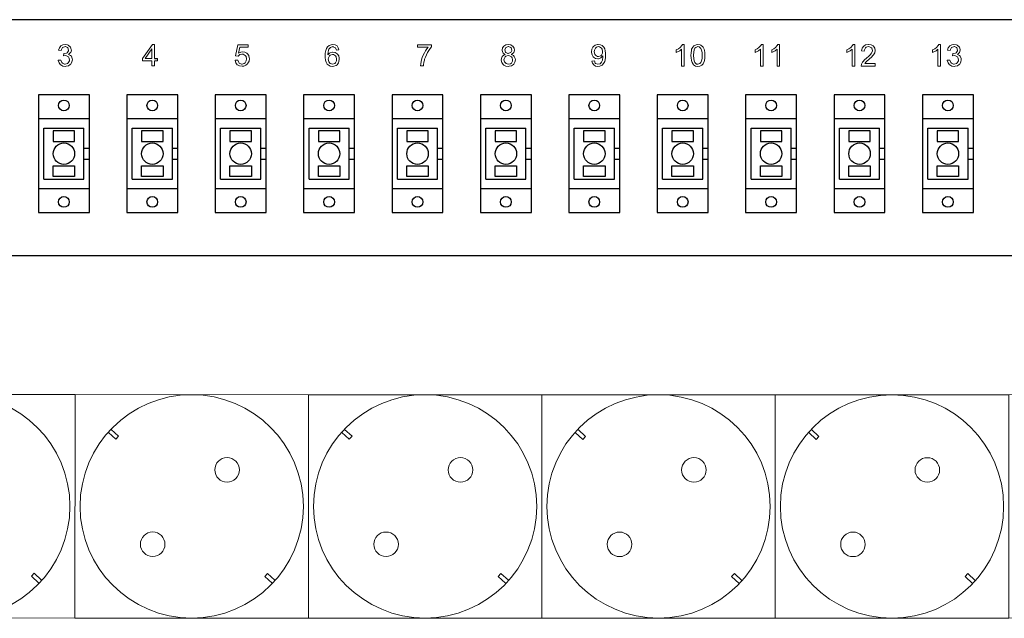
# Model space of a CAD drawing. Header units: millimetres. Extents: x 22250 to 51280, y -5012 to 7692.
# Tile 113 of 183: x 50445 to 50538, y 857 to 913. Entities that reach past the tile are written whole.
import ezdxf

# ---------------------------------------------------------------- set-up
doc = ezdxf.new("R2010")
doc.units = ezdxf.units.MM
doc.layers.add('00 CCTV IP - MIWI', color=10, linetype='Continuous')
doc.layers.add('BKT_szafy', color=7, linetype='Continuous', lineweight=5)

# ---------------------------------------------------------------- blocks, each defined once
blk = doc.blocks.new('Listwa zas 19   1U  6 gniazd DIN49441 wylacznik modul przep filtr')
at = {"layer": '00 CCTV IP - MIWI', "color": 234, "lineweight": 0}
blk.add_lwpolyline([(3144.05, -1960.54), (3144.05, -1960.54), (3144.05, -1960.54), (3144.05, -1960.54), (3622.65, -1960.54), (3622.65, -1960.54), (3622.65, -1960.54, 0.41425), (3624.65, -1958.54), (3624.65, -1958.54), (3624.65, -1918.54, 0.414021), (3622.65, -1916.54), (3622.65, -1916.54), (3144.05, -1916.54, 0.457803), (3142.05, -1918.54), (3142.05, -1918.54), (3142.05, -1958.64, 0.414214), (3144.05, -1960.54), (3144.05, -1960.54)], format="xyb", dxfattribs=at)
for points in [[(3170.7, -1960.54), (3216.7, -1960.54), (3216.7, -1916.54), (3170.7, -1916.54)], [(3216.7, -1960.54), (3262.7, -1960.54), (3262.7, -1916.54), (3216.7, -1916.54)], [(3262.7, -1960.54), (3308.7, -1960.54), (3308.7, -1916.54), (3262.7, -1916.54)], [(3308.7, -1960.54), (3354.7, -1960.54), (3354.7, -1916.54), (3308.7, -1916.54)], [(3354.7, -1960.54), (3400.7, -1960.54), (3400.7, -1916.54), (3354.7, -1916.54)]]:
    blk.add_lwpolyline(points, close=True, dxfattribs=at)
for points in [[(3223.29, -1923.97), (3224.76, -1925.33), (3225.3, -1924.74), (3223.83, -1923.38)], [(3269.29, -1923.97), (3270.76, -1925.33), (3271.3, -1924.74), (3269.83, -1923.38)], [(3315.29, -1923.97), (3316.76, -1925.33), (3317.3, -1924.74), (3315.83, -1923.38)], [(3361.29, -1923.97), (3362.76, -1925.33), (3363.3, -1924.74), (3361.83, -1923.38)], [(3209.57, -1953.69), (3208.1, -1952.33), (3208.64, -1951.74), (3210.11, -1953.1)], [(3255.57, -1953.69), (3254.1, -1952.33), (3254.64, -1951.74), (3256.11, -1953.1)], [(3301.57, -1953.69), (3300.1, -1952.33), (3300.64, -1951.74), (3302.11, -1953.1)], [(3347.57, -1953.69), (3346.1, -1952.33), (3346.64, -1951.74), (3348.11, -1953.1)], [(3393.57, -1953.69), (3392.1, -1952.33), (3392.64, -1951.74), (3394.11, -1953.1)]]:
    blk.add_lwpolyline(points, dxfattribs=at)
for centre, radius in [((3193.7, -1938.54), 22), ((3239.7, -1938.54), 22), ((3285.7, -1938.54), 22), ((3331.7, -1938.54), 22), ((3377.7, -1938.54), 22), ((3246.67, -1931.35), 2.42), ((3292.67, -1931.35), 2.42), ((3338.67, -1931.35), 2.42), ((3384.67, -1931.35), 2.42), ((3232.01, -1946.01), 2.42), ((3278.01, -1946.01), 2.42), ((3324.01, -1946.01), 2.42), ((3370.01, -1946.01), 2.42)]:
    blk.add_circle(centre, radius, dxfattribs=at)
blk = doc.blocks.new('BK11120191_widok')
for p, q in [((479, 44), (3, 44)), ((101.18, 36.78), (101.72, 36.78)), ((89, 25.5), (79.5, 25.5)), ((105.5, 25.5), (96, 25.5)), ((122, 25.5), (112.5, 25.5)), ((138.5, 25.5), (129, 25.5)), ((155, 25.5), (145.5, 25.5)), ((171.5, 25.5), (162, 25.5)), ((188, 25.5), (178.5, 25.5)), ((204.5, 25.5), (195, 25.5)), ((221, 25.5), (211.5, 25.5)), ((237.5, 25.5), (228, 25.5)), ((254, 25.5), (244.5, 25.5)), ((80.5, 14.25), (80.5, 23.75)), ((80.5, 23.75), (88, 23.75)), ((88, 14.25), (88, 23.75)), ((97, 14.25), (97, 23.75)), ((97, 23.75), (104.5, 23.75)), ((104.5, 14.25), (104.5, 23.75)), ((113.5, 14.25), (113.5, 23.75)), ((113.5, 23.75), (121, 23.75)), ((121, 14.25), (121, 23.75)), ((130, 14.25), (130, 23.75)), ((130, 23.75), (137.5, 23.75)), ((137.5, 14.25), (137.5, 23.75)), ((146.5, 14.25), (146.5, 23.75)), ((146.5, 23.75), (154, 23.75)), ((154, 14.25), (154, 23.75)), ((163, 14.25), (163, 23.75)), ((163, 23.75), (170.5, 23.75)), ((170.5, 14.25), (170.5, 23.75)), ((179.5, 14.25), (179.5, 23.75)), ((179.5, 23.75), (187, 23.75)), ((187, 14.25), (187, 23.75)), ((196, 14.25), (196, 23.75)), ((196, 23.75), (203.5, 23.75)), ((203.5, 14.25), (203.5, 23.75)), ((212.5, 14.25), (212.5, 23.75)), ((212.5, 23.75), (220, 23.75)), ((220, 14.25), (220, 23.75)), ((229, 14.25), (229, 23.75)), ((229, 23.75), (236.5, 23.75)), ((236.5, 14.25), (236.5, 23.75)), ((245.5, 14.25), (245.5, 23.75)), ((245.5, 23.75), (253, 23.75)), ((253, 14.25), (253, 23.75)), ((88, 20), (89, 20)), ((104.5, 20), (105.5, 20)), ((121, 20), (122, 20)), ((137.5, 20), (138.5, 20)), ((154, 20), (155, 20)), ((170.5, 20), (171.5, 20)), ((187, 20), (188, 20)), ((203.5, 20), (204.5, 20)), ((220, 20), (221, 20)), ((236.5, 20), (237.5, 20)), ((253, 20), (254, 20)), ((88, 18), (89, 18)), ((104.5, 18), (105.5, 18)), ((121, 18), (122, 18)), ((137.5, 18), (138.5, 18)), ((154, 18), (155, 18)), ((170.5, 18), (171.5, 18)), ((187, 18), (188, 18)), ((203.5, 18), (204.5, 18)), ((220, 18), (221, 18)), ((236.5, 18), (237.5, 18)), ((253, 18), (254, 18)), ((80.5, 14.25), (88, 14.25)), ((97, 14.25), (104.5, 14.25)), ((113.5, 14.25), (121, 14.25)), ((130, 14.25), (137.5, 14.25)), ((146.5, 14.25), (154, 14.25)), ((163, 14.25), (170.5, 14.25)), ((179.5, 14.25), (187, 14.25)), ((196, 14.25), (203.5, 14.25)), ((212.5, 14.25), (220, 14.25)), ((229, 14.25), (236.5, 14.25)), ((245.5, 14.25), (253, 14.25)), ((79.5, 12.5), (89, 12.5)), ((96, 12.5), (105.5, 12.5)), ((112.5, 12.5), (122, 12.5)), ((129, 12.5), (138.5, 12.5)), ((145.5, 12.5), (155, 12.5)), ((162, 12.5), (171.5, 12.5)), ((178.5, 12.5), (188, 12.5)), ((195, 12.5), (204.5, 12.5)), ((211.5, 12.5), (221, 12.5)), ((228, 12.5), (237.5, 12.5)), ((244.5, 12.5), (254, 12.5)), ((3, 0), (479, 0))]:
    blk.add_line(p, q)
at = {"color": 7, "lineweight": 0}
for p, q in [((83.41, 38.77), (83.26, 38.34)), ((83.67, 39.1), (83.41, 38.77)), ((84.05, 39.31), (83.67, 39.1)), ((83.67, 39.1), (83.67, 39.1)), ((83.79, 38.43), (84, 38.79)), ((84, 38.79), (84.06, 38.83)), ((84.46, 39.37), (84.05, 39.31)), ((84.06, 38.83), (84.48, 38.97)), ((84.91, 39.3), (84.46, 39.37)), ((84.48, 38.97), (84.55, 38.97)), ((84.55, 38.97), (84.94, 38.79)), ((85.07, 39.24), (84.91, 39.3)), ((84.94, 38.79), (84.98, 38.74)), ((84.98, 38.74), (85.13, 38.34)), ((85.42, 38.95), (85.07, 39.24)), ((85.49, 38.85), (85.42, 38.95)), ((85.63, 38.43), (85.49, 38.85)), ((100.78, 39.37), (98.95, 36.78)), ((101.18, 39.37), (100.78, 39.37)), ((101.18, 36.78), (101.18, 39.37)), ((116.69, 39.31), (116.3, 37.27)), ((118.67, 39.31), (116.69, 39.31)), ((116.87, 37.78), (117.08, 38.85)), ((117.08, 38.85), (118.67, 38.85)), ((118.67, 38.85), (118.67, 39.31)), ((133.27, 38.61), (133.13, 38.24)), ((133.45, 38.91), (133.27, 38.61)), ((133.77, 39.19), (133.45, 38.91)), ((133.73, 38.52), (134.01, 38.83)), ((134.16, 39.34), (133.77, 39.19)), ((134.01, 38.83), (134.43, 38.97)), ((134.46, 39.37), (134.16, 39.34)), ((134.43, 38.97), (134.53, 38.95)), ((134.91, 39.3), (134.46, 39.37)), ((134.53, 38.95), (134.92, 38.76)), ((135.23, 39.1), (134.91, 39.3)), ((134.92, 38.76), (134.92, 38.74)), ((134.92, 38.74), (135.1, 38.34)), ((135.47, 38.77), (135.23, 39.1)), ((135.59, 38.37), (135.47, 38.77)), ((152.86, 39.33), (150.28, 39.33)), ((150.28, 39.33), (150.28, 38.85)), ((150.28, 38.85), (152.23, 38.85)), ((152.02, 38.59), (151.77, 38.22)), ((152.23, 38.85), (152.02, 38.59)), ((152.35, 38.25), (152.6, 38.62)), ((152.6, 38.62), (152.86, 38.94)), ((152.86, 38.94), (152.86, 39.33)), ((166.13, 38.77), (166.04, 38.34)), ((166.36, 39.07), (166.13, 38.77)), ((166.71, 39.3), (166.36, 39.07)), ((166.55, 38.4), (166.73, 38.79)), ((167.16, 39.37), (166.71, 39.3)), ((166.73, 38.79), (166.79, 38.83)), ((166.79, 38.83), (167.19, 38.97)), ((167.19, 39.37), (167.16, 39.37)), ((167.64, 39.3), (167.19, 39.37)), ((167.19, 38.97), (167.26, 38.97)), ((167.26, 38.97), (167.67, 38.79)), ((168.01, 39.09), (167.64, 39.3)), ((167.67, 38.79), (167.71, 38.73)), ((167.71, 38.73), (167.85, 38.33)), ((168.02, 39.07), (168.01, 39.09)), ((168.28, 38.71), (168.02, 39.07)), ((168.35, 38.33), (168.28, 38.71)), ((182.97, 38.86), (182.79, 38.48)), ((183.09, 39), (182.97, 38.86)), ((183.43, 39.25), (183.09, 39)), ((183.27, 38.33), (183.48, 38.7)), ((183.85, 39.37), (183.43, 39.25)), ((183.48, 38.7), (183.64, 38.85)), ((183.64, 38.85), (184.04, 38.97)), ((183.98, 39.37), (183.85, 39.37)), ((184.42, 39.3), (183.98, 39.37)), ((184.04, 38.97), (184.21, 38.95)), ((184.21, 38.95), (184.58, 38.71)), ((184.7, 39.16), (184.42, 39.3)), ((184.58, 38.71), (184.73, 38.49)), ((185.01, 38.86), (184.7, 39.16)), ((185.19, 38.56), (185.01, 38.86)), ((198.95, 38.59), (198.55, 38.37)), ((199.28, 38.83), (198.95, 38.59)), ((199.59, 39.19), (199.28, 38.83)), ((199.71, 39.37), (199.59, 39.19)), ((200.02, 39.37), (199.71, 39.37)), ((200.02, 35.36), (200.02, 39.37)), ((201.63, 38.89), (201.42, 38.48)), ((201.85, 39.13), (201.63, 38.89)), ((202.24, 39.33), (201.85, 39.13)), ((201.9, 38.39), (202.03, 38.68)), ((202.03, 38.68), (202.18, 38.83)), ((202.18, 38.83), (202.57, 38.97)), ((202.58, 39.37), (202.24, 39.33)), ((202.57, 38.97), (202.81, 38.92)), ((203.03, 39.3), (202.58, 39.37)), ((202.81, 38.92), (203.15, 38.64)), ((203.15, 39.25), (203.03, 39.3)), ((203.48, 38.95), (203.15, 39.25)), ((203.15, 38.64), (203.15, 38.64)), ((203.15, 38.64), (203.28, 38.34)), ((203.55, 38.86), (203.48, 38.95)), ((203.73, 38.48), (203.55, 38.86)), ((213.67, 38.59), (213.26, 38.37)), ((213.98, 38.83), (213.67, 38.59)), ((214.31, 39.19), (213.98, 38.83)), ((214.43, 39.37), (214.31, 39.19)), ((214.74, 39.37), (214.43, 39.37)), ((214.74, 35.36), (214.74, 39.37)), ((216.77, 38.59), (216.38, 38.37)), ((217.09, 38.83), (216.77, 38.59)), ((217.41, 39.19), (217.09, 38.83)), ((217.53, 39.37), (217.41, 39.19)), ((217.84, 39.37), (217.53, 39.37)), ((217.84, 35.36), (217.84, 39.37)), ((230.78, 38.59), (230.38, 38.37)), ((231.11, 38.83), (230.78, 38.59)), ((231.42, 39.19), (231.11, 38.83)), ((231.54, 39.37), (231.42, 39.19)), ((231.85, 39.37), (231.54, 39.37)), ((231.85, 35.36), (231.85, 39.37)), ((233.25, 38.67), (233.15, 38.22)), ((233.48, 39.03), (233.25, 38.67)), ((233.54, 39.07), (233.48, 39.03)), ((233.89, 39.28), (233.54, 39.07)), ((233.67, 38.39), (233.86, 38.76)), ((233.86, 38.76), (234, 38.86)), ((234.34, 39.37), (233.89, 39.28)), ((234, 38.86), (234.43, 38.97)), ((234.44, 39.37), (234.34, 39.37)), ((234.43, 38.97), (234.59, 38.95)), ((234.91, 39.31), (234.44, 39.37)), ((234.59, 38.95), (234.98, 38.77)), ((235.28, 39.12), (234.91, 39.31)), ((234.98, 38.77), (235.06, 38.68)), ((235.06, 38.68), (235.18, 38.27)), ((235.35, 39.06), (235.28, 39.12)), ((235.61, 38.7), (235.35, 39.06)), ((235.68, 38.27), (235.61, 38.7)), ((246.81, 38.59), (246.4, 38.37)), ((247.12, 38.83), (246.81, 38.59)), ((247.45, 39.19), (247.12, 38.83)), ((247.55, 39.37), (247.45, 39.19)), ((247.88, 39.37), (247.55, 39.37)), ((247.88, 35.36), (247.88, 39.37)), ((249.32, 38.77), (249.18, 38.34)), ((249.59, 39.1), (249.32, 38.77)), ((249.97, 39.31), (249.59, 39.1)), ((249.59, 39.1), (249.59, 39.1)), ((249.71, 38.43), (249.92, 38.79)), ((249.92, 38.79), (249.98, 38.83)), ((250.38, 39.37), (249.97, 39.31)), ((249.98, 38.83), (250.4, 38.97)), ((250.83, 39.3), (250.38, 39.37)), ((250.4, 38.97), (250.47, 38.97)), ((250.47, 38.97), (250.86, 38.79)), ((250.99, 39.24), (250.83, 39.3)), ((250.86, 38.79), (250.9, 38.74)), ((250.9, 38.74), (251.05, 38.34)), ((251.34, 38.95), (250.99, 39.24)), ((251.41, 38.85), (251.34, 38.95)), ((251.55, 38.43), (251.41, 38.85)), ((83.26, 38.34), (83.75, 38.25)), ((83.75, 38.25), (83.79, 38.43)), ((84.24, 37.69), (84.18, 37.25)), ((84.18, 37.25), (84.52, 37.3)), ((84.31, 37.67), (84.24, 37.69)), ((84.75, 37.76), (84.31, 37.67)), ((84.52, 37.3), (84.72, 37.28)), ((84.72, 37.28), (85.09, 37.09)), ((84.88, 37.83), (84.75, 37.76)), ((85.12, 38.18), (84.88, 37.83)), ((85.09, 37.52), (85.18, 37.57)), ((85.49, 37.33), (85.09, 37.52)), ((85.09, 37.09), (85.19, 36.96)), ((85.13, 38.34), (85.12, 38.18)), ((85.18, 37.57), (85.49, 37.86)), ((85.19, 36.96), (85.31, 36.52)), ((85.49, 37.86), (85.52, 37.91)), ((85.64, 37.18), (85.49, 37.33)), ((85.52, 37.91), (85.64, 38.33)), ((85.64, 38.33), (85.63, 38.43)), ((85.8, 36.79), (85.64, 37.18)), ((85.83, 36.54), (85.8, 36.79)), ((98.95, 36.78), (98.95, 36.33)), ((99.44, 36.78), (100.69, 38.58)), ((99.44, 36.78), (100.69, 36.78)), ((100.69, 38.58), (100.69, 36.78)), ((101.72, 36.33), (101.72, 36.78)), ((116.3, 37.27), (116.77, 37.21)), ((116.77, 37.21), (117.06, 37.48)), ((117.27, 37.97), (116.87, 37.78)), ((117.06, 37.48), (117.48, 37.6)), ((117.62, 38.03), (117.27, 37.97)), ((117.48, 37.6), (117.73, 37.57)), ((118.05, 37.95), (117.62, 38.03)), ((117.73, 37.57), (118.11, 37.34)), ((118.42, 37.73), (118.05, 37.95)), ((118.11, 37.34), (118.26, 37.13)), ((118.26, 37.13), (118.35, 36.69)), ((118.49, 37.66), (118.42, 37.73)), ((118.75, 37.31), (118.49, 37.66)), ((118.85, 36.88), (118.75, 37.31)), ((118.87, 36.73), (118.85, 36.88)), ((133.04, 37.78), (133.01, 37.22)), ((133.01, 37.22), (133.03, 36.93)), ((133.03, 36.93), (133.09, 36.43)), ((133.13, 38.24), (133.04, 37.78)), ((133.5, 37.48), (133.55, 37.97)), ((133.82, 37.75), (133.5, 37.42)), ((133.5, 37.42), (133.5, 37.48)), ((133.55, 37.97), (133.64, 38.34)), ((133.58, 36.66), (133.61, 36.91)), ((133.61, 36.91), (133.82, 37.28)), ((133.64, 38.34), (133.73, 38.52)), ((133.94, 37.82), (133.82, 37.75)), ((133.82, 37.28), (133.97, 37.4)), ((134.37, 37.94), (133.94, 37.82)), ((133.97, 37.4), (134.38, 37.52)), ((134.47, 37.95), (134.37, 37.94)), ((134.38, 37.52), (134.56, 37.49)), ((134.91, 37.86), (134.47, 37.95)), ((134.56, 37.49), (134.94, 37.28)), ((135.26, 37.64), (134.91, 37.86)), ((134.94, 37.28), (135.07, 37.07)), ((135.07, 37.07), (135.16, 36.63)), ((135.1, 38.34), (135.59, 38.37)), ((135.31, 37.6), (135.26, 37.64)), ((135.55, 37.24), (135.31, 37.6)), ((135.65, 36.81), (135.55, 37.24)), ((135.65, 36.66), (135.65, 36.81)), ((151.14, 36.94), (151.02, 36.51)), ((151.31, 37.36), (151.14, 36.94)), ((151.31, 37.36), (151.53, 37.8)), ((151.77, 38.22), (151.53, 37.8)), ((151.57, 36.61), (151.72, 37.03)), ((151.72, 37.03), (151.9, 37.45)), ((151.9, 37.45), (152.11, 37.86)), ((152.11, 37.86), (152.35, 38.25)), ((165.97, 36.96), (165.88, 36.51)), ((166.07, 37.16), (165.97, 36.96)), ((166.04, 38.34), (166.04, 38.25)), ((166.04, 38.25), (166.19, 37.85)), ((166.4, 37.43), (166.07, 37.16)), ((166.19, 37.85), (166.25, 37.76)), ((166.25, 37.76), (166.64, 37.52)), ((166.64, 37.52), (166.4, 37.43)), ((166.4, 36.7), (166.61, 37.09)), ((166.55, 38.36), (166.55, 38.4)), ((166.68, 37.94), (166.55, 38.36)), ((166.61, 37.09), (166.76, 37.21)), ((166.73, 37.89), (166.68, 37.94)), ((167.12, 37.72), (166.73, 37.89)), ((166.76, 37.21), (167.19, 37.31)), ((167.2, 37.72), (167.12, 37.72)), ((167.19, 37.31), (167.4, 37.28)), ((167.61, 37.85), (167.2, 37.72)), ((167.4, 37.28), (167.77, 37.07)), ((167.67, 37.89), (167.61, 37.85)), ((167.85, 38.28), (167.67, 37.89)), ((167.76, 37.52), (167.88, 37.57)), ((168.16, 37.31), (167.76, 37.52)), ((167.77, 37.07), (167.91, 36.91)), ((167.85, 38.33), (167.85, 38.28)), ((167.88, 37.57), (168.2, 37.85)), ((167.91, 36.91), (168.01, 36.49)), ((168.32, 37.13), (168.16, 37.31)), ((168.2, 37.85), (168.25, 37.89)), ((168.25, 37.89), (168.35, 38.33)), ((168.49, 36.75), (168.32, 37.13)), ((182.79, 38.48), (182.72, 38.03)), ((182.72, 38.03), (182.73, 37.85)), ((182.73, 37.85), (182.84, 37.42)), ((182.84, 37.42), (183.06, 37.07)), ((183.06, 37.07), (183.12, 37.03)), ((183.12, 37.03), (183.48, 36.79)), ((183.22, 38), (183.27, 38.33)), ((183.33, 37.57), (183.22, 38)), ((183.46, 37.39), (183.33, 37.57)), ((183.83, 37.16), (183.46, 37.39)), ((183.48, 36.79), (183.91, 36.72)), ((184.03, 37.15), (183.83, 37.16)), ((184.45, 37.27), (184.03, 37.15)), ((184.04, 36.72), (184.46, 36.87)), ((184.59, 37.39), (184.45, 37.27)), ((184.46, 36.87), (184.55, 36.93)), ((184.55, 36.93), (184.86, 37.24)), ((184.77, 37.75), (184.59, 37.39)), ((184.73, 38.49), (184.8, 38.04)), ((184.8, 38.04), (184.77, 37.75)), ((184.86, 36.99), (184.79, 36.54)), ((184.86, 36.99), (184.86, 37.24)), ((185.29, 38.21), (185.19, 38.56)), ((185.26, 36.49), (185.32, 36.93)), ((185.34, 37.75), (185.29, 38.21)), ((185.32, 36.93), (185.35, 37.43)), ((185.35, 37.43), (185.34, 37.75)), ((198.55, 38.37), (198.55, 37.89)), ((198.55, 37.89), (198.65, 37.94)), ((198.65, 37.94), (199.07, 38.15)), ((199.07, 38.15), (199.19, 38.22)), ((199.19, 38.22), (199.53, 38.49)), ((199.53, 38.49), (199.53, 35.36)), ((201.3, 37.83), (201.27, 37.33)), ((201.27, 37.33), (201.3, 36.87)), ((201.36, 38.27), (201.3, 37.83)), ((201.3, 36.87), (201.36, 36.39)), ((201.42, 38.48), (201.36, 38.27)), ((201.78, 37.4), (201.81, 37.95)), ((201.78, 37.33), (201.78, 37.4)), ((201.81, 36.75), (201.78, 37.33)), ((201.81, 37.95), (201.9, 38.39)), ((203.28, 38.34), (203.36, 37.91)), ((203.36, 37.91), (203.37, 37.33)), ((203.37, 37.31), (203.36, 36.75)), ((203.37, 37.33), (203.37, 37.31)), ((203.79, 38.28), (203.73, 38.48)), ((203.87, 37.89), (203.79, 38.28)), ((203.79, 36.39), (203.87, 36.82)), ((203.88, 37.39), (203.87, 37.89)), ((203.87, 36.82), (203.88, 37.33)), ((203.88, 37.33), (203.88, 37.39)), ((213.26, 38.37), (213.26, 37.89)), ((213.26, 37.89), (213.37, 37.94)), ((213.37, 37.94), (213.78, 38.15)), ((213.78, 38.15), (213.9, 38.22)), ((213.9, 38.22), (214.25, 38.49)), ((214.25, 38.49), (214.25, 35.36)), ((216.38, 38.37), (216.38, 37.89)), ((216.38, 37.89), (216.88, 38.15)), ((216.88, 38.15), (217, 38.22)), ((217, 38.22), (217.35, 38.49)), ((217.35, 38.49), (217.35, 35.36)), ((230.38, 38.37), (230.38, 37.89)), ((230.38, 37.89), (230.48, 37.94)), ((230.48, 37.94), (230.9, 38.15)), ((230.9, 38.15), (231.02, 38.22)), ((231.02, 38.22), (231.36, 38.49)), ((231.36, 38.49), (231.36, 35.36)), ((233.15, 38.22), (233.64, 38.16)), ((233.64, 38.16), (233.67, 38.39)), ((234.07, 36.84), (233.71, 36.52)), ((234.49, 37.19), (234.07, 36.84)), ((234.8, 37.51), (234.49, 37.19)), ((234.64, 36.7), (235.01, 37.04)), ((234.95, 37.69), (234.8, 37.51)), ((235.16, 38.1), (234.95, 37.69)), ((235.01, 37.04), (235.26, 37.3)), ((235.18, 38.27), (235.16, 38.1)), ((235.26, 37.3), (235.37, 37.42)), ((235.37, 37.42), (235.59, 37.79)), ((235.59, 37.79), (235.61, 37.82)), ((235.61, 37.82), (235.68, 38.27)), ((235.68, 38.27), (235.68, 38.27)), ((246.4, 38.37), (246.4, 37.89)), ((246.4, 37.89), (246.51, 37.94)), ((246.51, 37.94), (246.93, 38.15)), ((246.93, 38.15), (247.04, 38.22)), ((247.04, 38.22), (247.39, 38.49)), ((247.39, 38.49), (247.39, 35.36)), ((249.18, 38.34), (249.67, 38.25)), ((249.67, 38.25), (249.71, 38.43)), ((250.16, 37.69), (250.1, 37.25)), ((250.1, 37.25), (250.44, 37.3)), ((250.23, 37.67), (250.16, 37.69)), ((250.67, 37.76), (250.23, 37.67)), ((250.44, 37.3), (250.64, 37.28)), ((250.64, 37.28), (251.01, 37.09)), ((250.8, 37.83), (250.67, 37.76)), ((251.04, 38.18), (250.8, 37.83)), ((251.01, 37.52), (251.1, 37.57)), ((251.41, 37.33), (251.01, 37.52)), ((251.01, 37.09), (251.11, 36.96)), ((251.05, 38.34), (251.04, 38.18)), ((251.1, 37.57), (251.41, 37.86)), ((251.11, 36.96), (251.23, 36.52)), ((251.41, 37.86), (251.44, 37.91)), ((251.56, 37.18), (251.41, 37.33)), ((251.44, 37.91), (251.56, 38.33)), ((251.56, 38.33), (251.55, 38.43)), ((251.72, 36.79), (251.56, 37.18)), ((251.75, 36.54), (251.72, 36.79)), ((83.7, 36.48), (83.21, 36.42)), ((83.21, 36.42), (83.21, 36.36)), ((83.21, 36.36), (83.35, 35.94)), ((83.35, 35.94), (83.61, 35.6)), ((83.61, 35.6), (83.66, 35.55)), ((83.66, 35.55), (84.03, 35.35)), ((83.87, 36.03), (83.7, 36.48)), ((83.99, 35.88), (83.87, 36.03)), ((84.39, 35.7), (83.99, 35.88)), ((84.03, 35.35), (84.48, 35.29)), ((84.49, 35.69), (84.39, 35.7)), ((84.48, 35.29), (84.67, 35.3)), ((84.91, 35.81), (84.49, 35.69)), ((84.67, 35.3), (85.09, 35.41)), ((85.07, 35.93), (84.91, 35.81)), ((85.28, 36.3), (85.07, 35.93)), ((85.09, 35.41), (85.45, 35.64)), ((85.31, 36.52), (85.28, 36.3)), ((85.45, 35.64), (85.54, 35.73)), ((85.54, 35.73), (85.76, 36.11)), ((85.76, 36.11), (85.83, 36.54)), ((98.95, 36.33), (100.69, 36.33)), ((100.69, 36.33), (100.69, 35.38)), ((100.69, 35.38), (101.18, 35.38)), ((101.18, 35.38), (101.18, 36.33)), ((101.18, 36.33), (101.72, 36.33)), ((116.72, 36.46), (116.21, 36.42)), ((116.21, 36.42), (116.21, 36.37)), ((116.21, 36.37), (116.35, 35.94)), ((116.35, 35.94), (116.6, 35.61)), ((116.6, 35.61), (116.66, 35.57)), ((116.66, 35.57), (117.03, 35.38)), ((116.88, 36.03), (116.72, 36.46)), ((116.99, 35.9), (116.88, 36.03)), ((117.38, 35.72), (116.99, 35.9)), ((117.03, 35.38), (117.5, 35.3)), ((117.5, 35.7), (117.38, 35.72)), ((117.91, 35.82), (117.5, 35.7)), ((117.5, 35.3), (117.84, 35.35)), ((117.84, 35.35), (118.23, 35.49)), ((118.09, 35.97), (117.91, 35.82)), ((118.3, 36.34), (118.09, 35.97)), ((118.23, 35.49), (118.54, 35.79)), ((118.35, 36.69), (118.3, 36.34)), ((118.54, 35.79), (118.61, 35.88)), ((118.61, 35.88), (118.81, 36.28)), ((118.81, 36.28), (118.87, 36.73)), ((133.09, 36.43), (133.22, 36.05)), ((133.22, 36.05), (133.4, 35.73)), ((133.4, 35.73), (133.59, 35.55)), ((133.67, 36.21), (133.58, 36.66)), ((133.59, 35.55), (133.97, 35.36)), ((133.7, 36.17), (133.67, 36.21)), ((133.97, 35.82), (133.7, 36.17)), ((134, 35.81), (133.97, 35.82)), ((133.97, 35.36), (134.41, 35.29)), ((134.4, 35.69), (134, 35.81)), ((134.8, 35.82), (134.4, 35.69)), ((134.41, 35.29), (134.64, 35.3)), ((134.64, 35.3), (135.05, 35.46)), ((134.94, 35.94), (134.8, 35.82)), ((135.11, 36.31), (134.94, 35.94)), ((135.05, 35.46), (135.23, 35.6)), ((135.16, 36.63), (135.11, 36.31)), ((135.23, 35.6), (135.5, 35.96)), ((135.5, 35.96), (135.59, 36.21)), ((135.59, 36.21), (135.65, 36.66)), ((150.86, 35.76), (150.83, 35.38)), ((150.83, 35.38), (151.34, 35.38)), ((150.95, 36.22), (150.86, 35.76)), ((151.02, 36.51), (150.95, 36.22)), ((151.34, 35.38), (151.35, 35.6)), ((151.35, 35.6), (151.43, 36.05)), ((151.43, 36.05), (151.53, 36.48)), ((151.53, 36.48), (151.57, 36.61)), ((165.88, 36.51), (165.88, 36.42)), ((165.88, 36.42), (165.98, 35.99)), ((165.98, 35.99), (166.24, 35.64)), ((166.24, 35.64), (166.36, 35.54)), ((166.36, 35.54), (166.74, 35.35)), ((166.39, 36.51), (166.4, 36.7)), ((166.49, 36.11), (166.39, 36.51)), ((166.77, 35.81), (166.49, 36.11)), ((166.74, 35.35), (167.19, 35.29)), ((167.2, 35.69), (166.77, 35.81)), ((167.19, 35.29), (167.37, 35.3)), ((167.62, 35.79), (167.2, 35.69)), ((167.37, 35.3), (167.8, 35.41)), ((167.79, 35.91), (167.62, 35.79)), ((167.99, 36.28), (167.79, 35.91)), ((167.8, 35.41), (168.14, 35.64)), ((168.01, 36.49), (167.99, 36.28)), ((168.14, 35.64), (168.2, 35.7)), ((168.2, 35.7), (168.44, 36.06)), ((168.44, 36.06), (168.52, 36.49)), ((168.52, 36.49), (168.49, 36.75)), ((183.27, 36.33), (182.79, 36.28)), ((182.79, 36.28), (182.91, 35.88)), ((182.91, 35.88), (183.15, 35.55)), ((183.15, 35.55), (183.46, 35.36)), ((183.43, 35.9), (183.27, 36.33)), ((183.49, 35.84), (183.43, 35.9)), ((183.46, 35.36), (183.92, 35.29)), ((183.89, 35.69), (183.49, 35.84)), ((183.92, 35.69), (183.89, 35.69)), ((183.91, 36.72), (184.04, 36.72)), ((184.33, 35.79), (183.92, 35.69)), ((183.92, 35.29), (184.3, 35.33)), ((184.3, 35.33), (184.7, 35.52)), ((184.61, 36.08), (184.33, 35.79)), ((184.77, 36.48), (184.61, 36.08)), ((184.7, 35.52), (184.97, 35.81)), ((184.79, 36.54), (184.77, 36.48)), ((184.97, 35.81), (185.19, 36.22)), ((185.19, 36.22), (185.26, 36.49)), ((199.53, 35.36), (200.02, 35.36)), ((201.36, 36.39), (201.5, 36)), ((201.5, 36), (201.68, 35.7)), ((201.68, 35.7), (201.78, 35.58)), ((201.78, 35.58), (202.14, 35.36)), ((201.88, 36.31), (201.81, 36.75)), ((202.02, 36.02), (201.88, 36.31)), ((202.35, 35.73), (202.02, 36.02)), ((202.02, 36.02), (202.02, 36.02)), ((202.14, 35.36), (202.58, 35.29)), ((202.58, 35.69), (202.35, 35.73)), ((202.97, 35.82), (202.58, 35.69)), ((202.58, 35.29), (202.93, 35.33)), ((202.93, 35.33), (203.31, 35.52)), ((203.15, 36.02), (202.97, 35.82)), ((203.28, 36.31), (203.15, 36.02)), ((203.36, 36.75), (203.28, 36.31)), ((203.31, 35.52), (203.54, 35.78)), ((203.54, 35.78), (203.75, 36.2)), ((203.75, 36.2), (203.79, 36.39)), ((214.25, 35.36), (214.74, 35.36)), ((217.35, 35.36), (217.84, 35.36)), ((231.36, 35.36), (231.85, 35.36)), ((233.1, 35.7), (233.04, 35.36)), ((233.04, 35.36), (235.7, 35.36)), ((233.31, 36.08), (233.1, 35.7)), ((233.43, 36.22), (233.31, 36.08)), ((233.71, 36.52), (233.43, 36.22)), ((233.73, 35.82), (233.94, 36.09)), ((235.7, 35.82), (233.73, 35.82)), ((233.94, 36.09), (234.09, 36.24)), ((234.09, 36.24), (234.5, 36.6)), ((234.5, 36.6), (234.64, 36.7)), ((235.7, 35.36), (235.7, 35.82)), ((247.39, 35.36), (247.88, 35.36)), ((249.62, 36.48), (249.13, 36.42)), ((249.13, 36.42), (249.13, 36.36)), ((249.13, 36.36), (249.27, 35.94)), ((249.27, 35.94), (249.53, 35.6)), ((249.53, 35.6), (249.58, 35.55)), ((249.58, 35.55), (249.95, 35.35)), ((249.79, 36.03), (249.62, 36.48)), ((249.91, 35.88), (249.79, 36.03)), ((250.31, 35.7), (249.91, 35.88)), ((249.95, 35.35), (250.4, 35.29)), ((250.41, 35.69), (250.31, 35.7)), ((250.4, 35.29), (250.59, 35.3)), ((250.83, 35.81), (250.41, 35.69)), ((250.59, 35.3), (251.01, 35.41)), ((250.99, 35.93), (250.83, 35.81)), ((251.2, 36.3), (250.99, 35.93)), ((251.01, 35.41), (251.37, 35.64)), ((251.23, 36.52), (251.2, 36.3)), ((251.37, 35.64), (251.46, 35.73)), ((251.46, 35.73), (251.68, 36.11)), ((251.68, 36.11), (251.75, 36.54))]:
    blk.add_line(p, q, dxfattribs=at)
for points in [[(79.5, 8), (89, 8), (89, 30), (79.5, 30)], [(96, 8), (105.5, 8), (105.5, 30), (96, 30)], [(112.5, 8), (122, 8), (122, 30), (112.5, 30)], [(129, 8), (138.5, 8), (138.5, 30), (129, 30)], [(145.5, 8), (155, 8), (155, 30), (145.5, 30)], [(162, 8), (171.5, 8), (171.5, 30), (162, 30)], [(178.5, 8), (188, 8), (188, 30), (178.5, 30)], [(195, 8), (204.5, 8), (204.5, 30), (195, 30)], [(211.5, 8), (221, 8), (221, 30), (211.5, 30)], [(228, 8), (237.5, 8), (237.5, 30), (228, 30)], [(244.5, 8), (254, 8), (254, 30), (244.5, 30)], [(82.25, 21.25), (86.25, 21.25), (86.25, 23.25), (82.25, 23.25)], [(98.75, 21.25), (102.75, 21.25), (102.75, 23.25), (98.75, 23.25)], [(115.25, 21.25), (119.25, 21.25), (119.25, 23.25), (115.25, 23.25)], [(131.75, 21.25), (135.75, 21.25), (135.75, 23.25), (131.75, 23.25)], [(148.25, 21.25), (152.25, 21.25), (152.25, 23.25), (148.25, 23.25)], [(164.75, 21.25), (168.75, 21.25), (168.75, 23.25), (164.75, 23.25)], [(181.25, 21.25), (185.25, 21.25), (185.25, 23.25), (181.25, 23.25)], [(197.75, 21.25), (201.75, 21.25), (201.75, 23.25), (197.75, 23.25)], [(214.25, 21.25), (218.25, 21.25), (218.25, 23.25), (214.25, 23.25)], [(230.75, 21.25), (234.75, 21.25), (234.75, 23.25), (230.75, 23.25)], [(247.25, 21.25), (251.25, 21.25), (251.25, 23.25), (247.25, 23.25)], [(82.25, 16.75), (86.25, 16.75), (86.25, 14.75), (82.25, 14.75)], [(98.75, 16.75), (102.75, 16.75), (102.75, 14.75), (98.75, 14.75)], [(115.25, 16.75), (119.25, 16.75), (119.25, 14.75), (115.25, 14.75)], [(131.75, 16.75), (135.75, 16.75), (135.75, 14.75), (131.75, 14.75)], [(148.25, 16.75), (152.25, 16.75), (152.25, 14.75), (148.25, 14.75)], [(164.75, 16.75), (168.75, 16.75), (168.75, 14.75), (164.75, 14.75)], [(181.25, 16.75), (185.25, 16.75), (185.25, 14.75), (181.25, 14.75)], [(197.75, 16.75), (201.75, 16.75), (201.75, 14.75), (197.75, 14.75)], [(214.25, 16.75), (218.25, 16.75), (218.25, 14.75), (214.25, 14.75)], [(230.75, 16.75), (234.75, 16.75), (234.75, 14.75), (230.75, 14.75)], [(247.25, 16.75), (251.25, 16.75), (251.25, 14.75), (247.25, 14.75)]]:
    blk.add_lwpolyline(points, close=True)
for centre, radius in [((84.25, 28), 1), ((100.75, 28), 1), ((117.25, 28), 1), ((133.75, 28), 1), ((150.25, 28), 1), ((166.75, 28), 1), ((183.25, 28), 1), ((199.75, 28), 1), ((216.25, 28), 1), ((232.75, 28), 1), ((249.25, 28), 1), ((84.25, 19), 2), ((100.75, 19), 2), ((117.25, 19), 2), ((133.75, 19), 2), ((150.25, 19), 2), ((166.75, 19), 2), ((183.25, 19), 2), ((199.75, 19), 2), ((216.25, 19), 2), ((232.75, 19), 2), ((249.25, 19), 2), ((84.25, 10), 1), ((100.75, 10), 1), ((117.25, 10), 1), ((133.75, 10), 1), ((150.25, 10), 1), ((166.75, 10), 1), ((183.25, 10), 1), ((199.75, 10), 1), ((216.25, 10), 1), ((232.75, 10), 1), ((249.25, 10), 1)]:
    blk.add_circle(centre, radius)

msp = doc.modelspace()

# ---------------------------------------------------------------- block references
at = {"xscale": 0.5068, "yscale": 0.5068, "zscale": 0.5068}
msp.add_blockref('BK11120191_widok', (50406.398, 891.2), dxfattribs=at)
at = {"layer": 'BKT_szafy', "lineweight": 0, "xscale": 0.4799991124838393, "yscale": 0.4799991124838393, "zscale": 0.4799991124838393, "rotation": 359.9917117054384}
msp.add_blockref('Listwa zas 19   1U  6 gniazd DIN49441 wylacznik modul przep filtr', (48906.268, 1798.205), dxfattribs=at)

doc.saveas('drawing.dxf')
